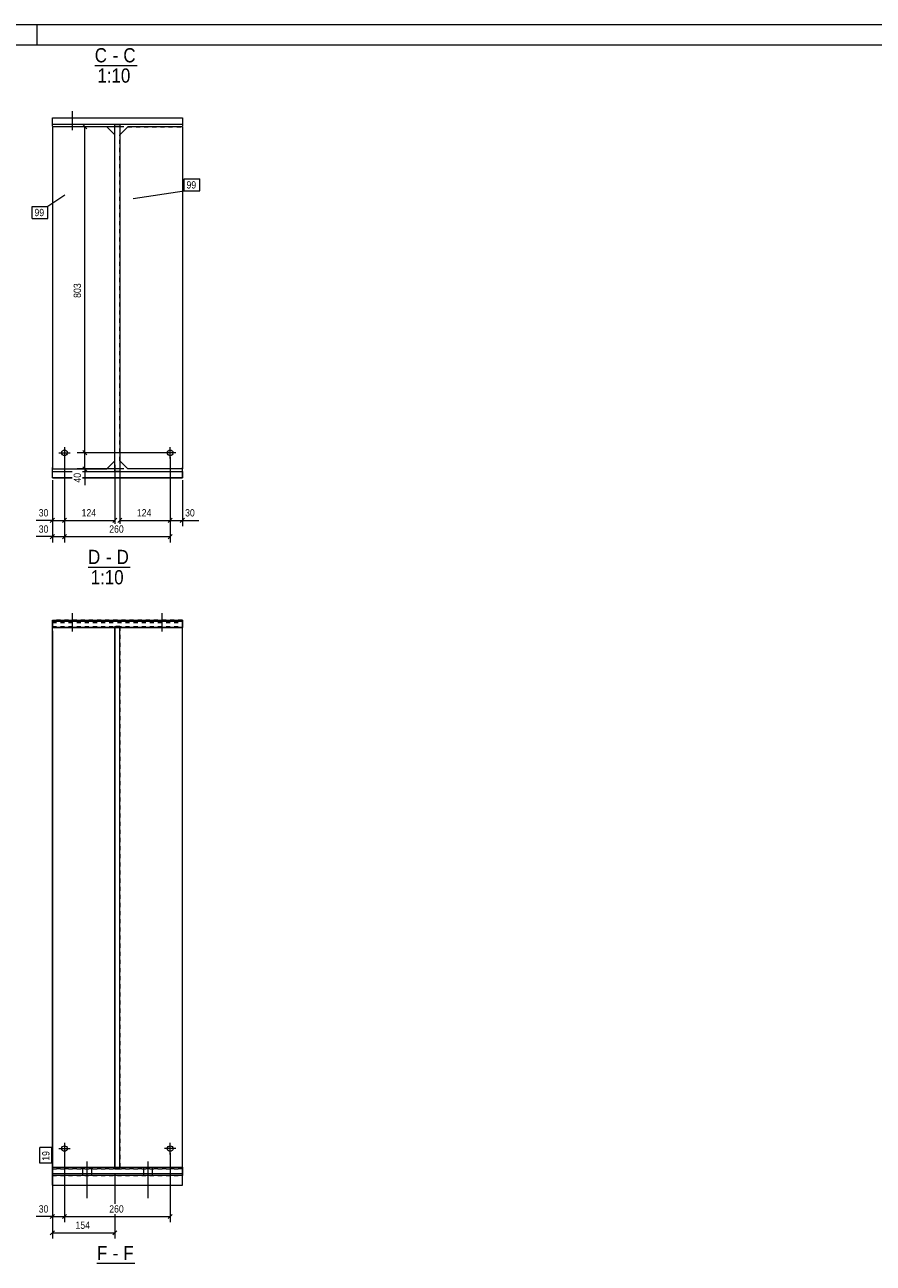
# Model space of a CAD drawing. Header units: millimetres. Extents: x 0 to 914, y 0 to 610.
# Tile 7 of 8: x 491 to 700, y 305 to 610. Entities that reach past the tile are written whole.
import ezdxf

# ---------------------------------------------------------------- set-up
doc = ezdxf.new("R2010")
doc.units = ezdxf.units.MM
doc.linetypes.add('XKITLINE00', pattern=[0])
doc.linetypes.add('XKITLINE01', pattern=[4, 1, -1, 1, -1])
for name, color, linetype, lineweight in [('Arkusz rysunku', 3, 'Continuous', 0), ('Element', 2, 'Continuous', 0), ('Inny typ obiektu', 7, 'Continuous', 0), ('Wymiar', 4, 'Continuous', 0), ('Znak elementu', 2, 'Continuous', 0), ('Śruba', 3, 'Continuous', 0)]:
    doc.layers.add(name, color=color, linetype=linetype, lineweight=lineweight)
doc.styles.add('ARIAL', font='ARIAL.TTF')

msp = doc.modelspace()

# ---------------------------------------------------------------- linework, layer by layer
at = {"layer": 'Arkusz rysunku', "linetype": 'XKITLINE00', "lineweight": 0}
for p, q in [((914, 610), (0, 610)), ((494, 605), (494, 610)), ((909, 605), (5, 605))]:
    msp.add_line(p, q, dxfattribs=at)
at = {"layer": 'Element', "linetype": 'XKITLINE00', "lineweight": 0}
for p, q in [((497.77, 585.01), (497.77, 587.09)), ((497.77, 587.09), (529.77, 587.09)), ((497.77, 585.49), (497.77, 587.09)), ((497.77, 587.09), (529.77, 587.09)), ((529.77, 585.49), (497.77, 585.49)), ((529.77, 585.49), (497.77, 585.49)), ((513.17, 585.49), (514.37, 585.49)), ((513.17, 500.09), (513.17, 585.49)), ((513.17, 500.09), (513.17, 585.49)), ((513.17, 585.49), (514.37, 585.49)), ((514.37, 585.49), (514.37, 500.09)), ((514.37, 585.49), (514.37, 500.09)), ((529.77, 587.09), (529.77, 585.01)), ((529.77, 587.09), (529.77, 585.49)), ((511.17, 584.92), (497.77, 584.92)), ((497.77, 584.92), (497.77, 500.69)), ((513.17, 582.92), (511.17, 584.92)), ((514.37, 582.92), (516.37, 584.92)), ((529.77, 584.92), (516.37, 584.92)), ((529.77, 584.92), (529.77, 500.69)), ((497.77, 500.69), (511.17, 500.69)), ((497.77, 498.49), (497.77, 500.69)), ((497.77, 500.09), (502.65, 500.09)), ((497.77, 498.49), (497.77, 500.09)), ((497.77, 500.09), (502.65, 500.09)), ((505.17, 500.09), (529.77, 500.09)), ((505.17, 500.09), (529.77, 500.09)), ((511.17, 500.69), (513.17, 502.69)), ((514.37, 500.09), (513.17, 500.09)), ((514.37, 500.09), (513.17, 500.09)), ((516.37, 500.69), (514.37, 502.69)), ((529.77, 500.69), (516.37, 500.69)), ((529.77, 498.49), (529.77, 500.69)), ((529.77, 500.09), (529.77, 498.49)), ((497.77, 498.49), (502.65, 498.49)), ((502.65, 498.49), (497.77, 498.49)), ((505.17, 498.49), (529.77, 498.49)), ((529.77, 498.49), (505.17, 498.49)), ((497.77, 461.66), (497.77, 463.49)), ((497.77, 463.49), (529.77, 463.49)), ((497.77, 463.26), (529.77, 463.26)), ((497.77, 463.26), (497.77, 461.66)), ((497.77, 463.26), (529.77, 463.26)), ((529.77, 463.49), (529.77, 461.66)), ((529.77, 461.66), (529.77, 463.26)), ((497.77, 328.9), (497.77, 461.66)), ((529.77, 461.66), (497.77, 461.66)), ((497.77, 461.66), (529.77, 461.66)), ((513.17, 328.9), (513.17, 461.66)), ((514.37, 461.66), (513.17, 461.66)), ((513.17, 461.66), (513.17, 328.9)), ((513.17, 461.66), (514.37, 461.66)), ((514.37, 328.9), (514.37, 461.66)), ((514.37, 328.9), (514.37, 461.66)), ((529.77, 328.9), (529.77, 461.66)), ((497.77, 326.84), (497.77, 328.9)), ((497.77, 328.9), (529.77, 328.9)), ((497.77, 328.9), (497.77, 327.3)), ((497.77, 328.9), (529.77, 328.9)), ((497.77, 327.3), (529.77, 327.3)), ((497.77, 327.3), (529.77, 327.3)), ((497.77, 324.46), (497.77, 326.84)), ((529.77, 326.84), (497.77, 326.84)), ((513.17, 328.9), (514.37, 328.9)), ((513.17, 328.9), (514.37, 328.9)), ((529.77, 328.9), (529.77, 326.84)), ((529.77, 327.3), (529.77, 328.9)), ((529.77, 324.46), (529.77, 326.84)), ((497.77, 324.46), (529.77, 324.46))]:
    msp.add_line(p, q, dxfattribs=at)
at = {"layer": 'Element', "linetype": 'XKITLINE01', "lineweight": 0}
for p, q in [((511.17, 584.92), (497.77, 584.92)), ((513.17, 502.69), (513.17, 582.92)), ((514.37, 502.69), (514.37, 582.92)), ((516.37, 584.92), (529.77, 584.92)), ((497.77, 500.69), (497.77, 501.02)), ((497.77, 500.69), (511.17, 500.69)), ((529.77, 500.69), (516.37, 500.69)), ((529.77, 500.69), (529.77, 501.02)), ((497.77, 461.71), (497.77, 463.49)), ((529.77, 463.49), (497.77, 463.49)), ((497.77, 463.26), (497.77, 463.49)), ((529.77, 461.71), (529.77, 463.49)), ((497.77, 326.84), (497.77, 462.89)), ((497.77, 462.89), (529.77, 462.89)), ((497.77, 461.89), (529.77, 461.89)), ((497.77, 461.89), (529.77, 461.89)), ((514.37, 461.89), (513.17, 461.89)), ((513.17, 461.89), (513.17, 328.44)), ((513.17, 461.89), (514.37, 461.89)), ((513.17, 461.66), (513.17, 461.89)), ((514.37, 461.89), (514.37, 328.44)), ((514.37, 461.66), (514.37, 461.89)), ((529.77, 462.89), (529.77, 461.66)), ((497.77, 328.8), (497.77, 326.84)), ((529.77, 328.44), (497.77, 328.44)), ((497.77, 328.44), (529.77, 328.44)), ((497.77, 326.84), (529.77, 326.84)), ((513.17, 328.44), (513.17, 328.9)), ((514.37, 328.44), (513.17, 328.44)), ((513.17, 328.44), (514.37, 328.44)), ((514.37, 328.44), (514.37, 328.9)), ((529.77, 326.84), (529.77, 328.9)), ((529.77, 326.84), (529.77, 328.8))]:
    msp.add_line(p, q, dxfattribs=at)
at = {"layer": 'Inny typ obiektu', "linetype": 'XKITLINE00', "lineweight": 0}
for p, q in [((508.21, 600), (518.61, 600)), ((506.56, 476.55), (516.96, 476.55)), ((508.73, 305.25), (518.09, 305.25))]:
    msp.add_line(p, q, dxfattribs=at)
at = {"layer": 'Wymiar', "linetype": 'XKITLINE00', "lineweight": 0}
for p, q in [((505.26, 585.43), (506.28, 584.41)), ((515.37, 584.92), (503.91, 584.92)), ((505.77, 504.69), (505.77, 584.92)), ((500.77, 503.69), (500.77, 482.61)), ((500.77, 503.69), (500.77, 482.61)), ((500.77, 503.69), (500.77, 486.61)), ((500.77, 503.69), (500.77, 486.61)), ((525.77, 504.69), (503.91, 504.69)), ((525.77, 504.69), (503.91, 504.69)), ((505.26, 505.2), (506.28, 504.18)), ((505.26, 505.2), (506.28, 504.18)), ((505.77, 500.69), (505.77, 504.69)), ((526.77, 503.69), (526.77, 482.61)), ((526.77, 503.69), (526.77, 486.61)), ((526.77, 503.69), (526.77, 486.61)), ((515.37, 500.69), (503.91, 500.69)), ((505.26, 501.2), (506.28, 500.18)), ((505.77, 500.69), (505.77, 496.67)), ((505.77, 500.69), (505.77, 496.67)), ((513.17, 501.69), (513.17, 487.17)), ((514.37, 501.69), (514.37, 487.17)), ((497.77, 497.95), (497.77, 482.61)), ((497.77, 497.95), (497.77, 486.61)), ((529.77, 497.95), (529.77, 486.61)), ((497.77, 488.05), (493.75, 488.05)), ((497.77, 488.05), (493.75, 488.05)), ((498.28, 488.56), (497.26, 487.54)), ((497.77, 488.05), (500.77, 488.05)), ((501.28, 488.56), (500.26, 487.54)), ((501.28, 488.56), (500.26, 487.54)), ((500.77, 488.05), (513.17, 488.05)), ((513.68, 488.56), (512.66, 487.54)), ((514.88, 488.56), (513.86, 487.54)), ((514.37, 488.05), (526.77, 488.05)), ((527.28, 488.56), (526.26, 487.54)), ((527.28, 488.56), (526.26, 487.54)), ((526.77, 488.05), (529.77, 488.05)), ((530.28, 488.56), (529.26, 487.54)), ((529.77, 488.05), (533.79, 488.05)), ((529.77, 488.05), (533.79, 488.05)), ((498.28, 484.56), (497.26, 483.54)), ((501.28, 484.56), (500.26, 483.54)), ((501.28, 484.56), (500.26, 483.54)), ((527.28, 484.56), (526.26, 483.54)), ((497.77, 484.05), (493.75, 484.05)), ((497.77, 484.05), (493.75, 484.05)), ((497.77, 484.05), (500.77, 484.05)), ((500.77, 484.05), (526.77, 484.05)), ((497.77, 460.89), (497.77, 311.31)), ((500.77, 332.44), (500.77, 315.31)), ((500.77, 332.44), (500.77, 315.31)), ((526.77, 332.44), (526.77, 315.31)), ((513.17, 327.44), (513.17, 319.87)), ((497.77, 325.84), (497.77, 315.31)), ((498.28, 317.25), (497.26, 316.24)), ((501.28, 317.25), (500.26, 316.24)), ((501.28, 317.25), (500.26, 316.24)), ((513.17, 317.35), (513.17, 311.31)), ((527.28, 317.25), (526.26, 316.24)), ((497.77, 316.75), (493.75, 316.75)), ((497.77, 316.75), (493.75, 316.75)), ((497.77, 316.75), (500.77, 316.75)), ((500.77, 316.75), (526.77, 316.75)), ((498.28, 313.25), (497.26, 312.24)), ((497.77, 312.75), (513.17, 312.75)), ((513.68, 313.25), (512.66, 312.24))]:
    msp.add_line(p, q, dxfattribs=at)
at = {"layer": 'Znak elementu', "linetype": 'XKITLINE00', "lineweight": 0}
for p, q in [((530.18, 572.1), (534.05, 572.1)), ((530.18, 569.1), (530.18, 572.1)), ((534.05, 569.1), (534.05, 572.1)), ((500.88, 568.04), (496.64, 565.3)), ((517.63, 567.24), (530.18, 569.1)), ((530.18, 569.1), (534.05, 569.1)), ((492.77, 565.3), (496.64, 565.3)), ((492.77, 562.3), (492.77, 565.3)), ((496.64, 562.3), (496.64, 565.3)), ((492.77, 562.3), (496.64, 562.3)), ((494.67, 329.86), (494.67, 333.73)), ((497.67, 333.73), (494.67, 333.73)), ((497.67, 329.86), (497.67, 333.73)), ((497.67, 329.86), (494.67, 329.86))]:
    msp.add_line(p, q, dxfattribs=at)
at = {"layer": 'Śruba', "linetype": 'XKITLINE00', "lineweight": 0}
for p, q in [((502.77, 584.27), (502.77, 588.77)), ((502.77, 584.09), (502.77, 588.59)), ((500.77, 506.09), (500.77, 503.29)), ((526.77, 503.29), (526.77, 506.09)), ((499.37, 504.69), (502.17, 504.69)), ((528.17, 504.69), (525.37, 504.69)), ((502.77, 460.72), (502.77, 465.22)), ((524.77, 460.72), (524.77, 465.22)), ((499.37, 333.44), (502.17, 333.44)), ((500.77, 334.84), (500.77, 332.04)), ((528.17, 333.44), (525.37, 333.44)), ((526.77, 332.04), (526.77, 334.84)), ((506.27, 330.25), (506.27, 321.25)), ((506.27, 330.25), (506.27, 321.25)), ((521.27, 330.25), (521.27, 321.25)), ((521.27, 330.25), (521.27, 321.25)), ((505.17, 328.63), (505.17, 327.03)), ((505.17, 328.63), (505.17, 327.03)), ((507.37, 328.63), (507.37, 327.03)), ((507.37, 328.63), (507.37, 327.03)), ((520.17, 328.63), (520.17, 327.03)), ((520.17, 328.63), (520.17, 327.03)), ((522.37, 328.63), (522.37, 327.03)), ((522.37, 328.63), (522.37, 327.03))]:
    msp.add_line(p, q, dxfattribs=at)
for centre in [(500.77, 504.69), (526.77, 504.69), (500.77, 333.44), (526.77, 333.44)]:
    msp.add_circle(centre, 0.7, dxfattribs=at)

# ---------------------------------------------------------------- texts
at = {"layer": 'Inny typ obiektu', "style": 'ARIAL', "width": 0.85}
for s, p in [('C', (508.21, 600.75)), ('C', (515.24, 600.75)), ('-', (512.63, 600.75)), ('1:10', (508.87, 595.75)), ('D', (506.56, 477.3)), ('-', (510.98, 477.3)), ('D', (513.59, 477.3)), ('1:10', (507.22, 472.3)), ('F', (508.73, 306)), ('F', (515.24, 306)), ('-', (512.63, 306))]:
    msp.add_text(s, height=3.5, dxfattribs=at).set_placement(p)
at = {"layer": 'Wymiar', "style": 'ARIAL', "width": 0.85}
for s, p in [('803', (504.81, 542.8)), ('40', (504.81, 497.34))]:
    msp.add_text(s, height=1.8, rotation=90.0002, dxfattribs=at).set_placement(p)
for s, p in [('30', (494.42, 489.01)), ('124', (504.97, 489.01)), ('124', (518.57, 489.01)), ('30', (530.44, 489.01)), ('30', (494.42, 485.01)), ('260', (511.77, 485.01)), ('30', (494.42, 317.71)), ('260', (511.77, 317.71)), ('154', (503.47, 313.71))]:
    msp.add_text(s, height=1.8, dxfattribs=at).set_placement(p)
at = {"layer": 'Znak elementu', "style": 'ARIAL', "width": 0.85}
for p in [(530.78, 569.7), (493.37, 562.9)]:
    msp.add_text('99', height=1.8, dxfattribs=at).set_placement(p)
msp.add_text('19', height=1.8, rotation=90.0002, dxfattribs=at).set_placement((497.07, 330.46))

doc.saveas('drawing.dxf')
